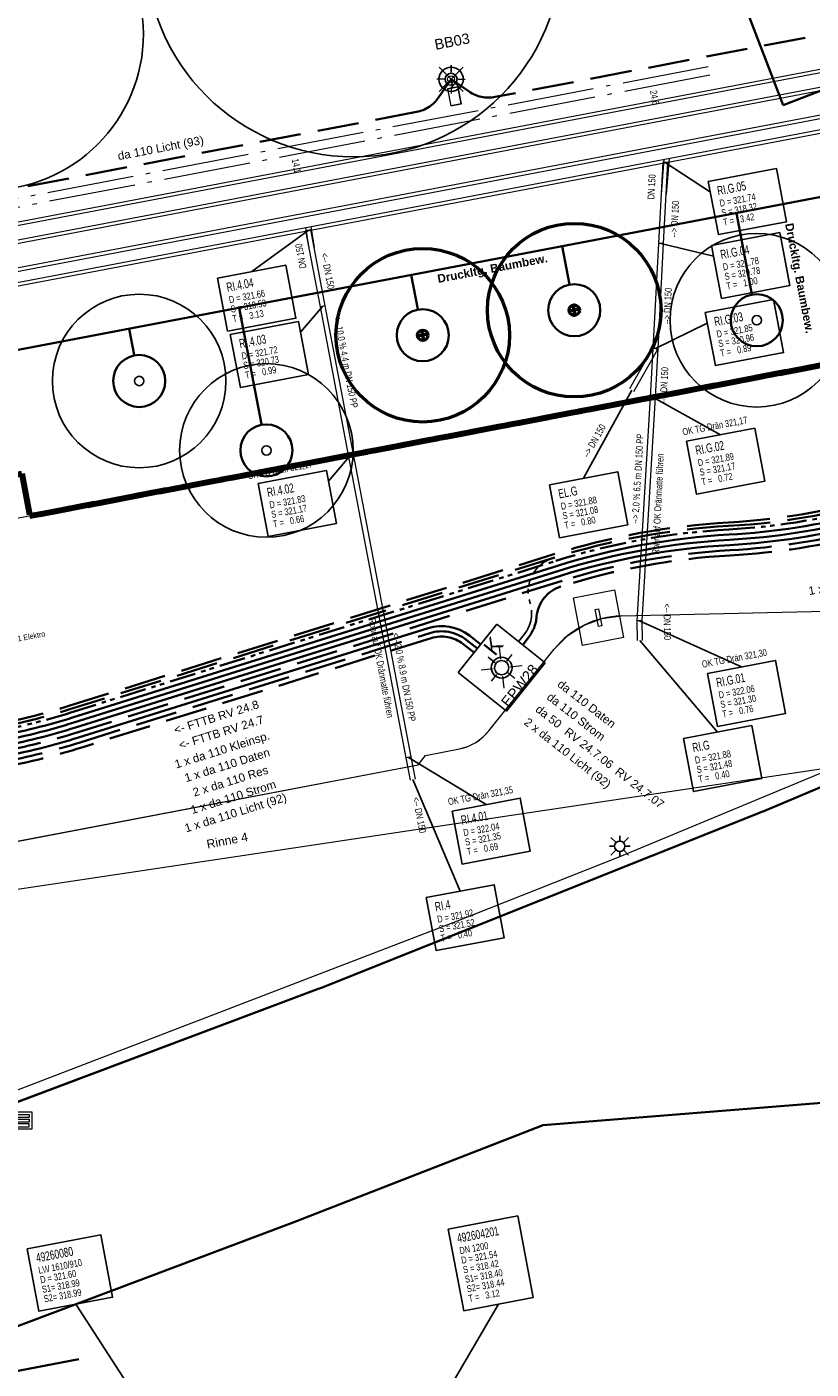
# Model space of a CAD drawing. Extents: x 3503739 to 3504470, y 5375172 to 5375561.
# Tile 32 of 121: x 3504072 to 3504095, y 5375385 to 5375423. Entities that reach past the tile are written whole.
import ezdxf

# ---------------------------------------------------------------- set-up
doc = ezdxf.new("R2010")
doc.units = 0
doc.header["$MEASUREMENT"] = 0
for name, pattern in [('1', [1.4, 0.5, -0.2, 0.5, -0.2]), ('103', [3.37501, 2.50001, -0.375, 0.125, -0.375]), ('2', [3.4, 1.2, -0.5, 1.2, -0.5]), ('237', [1.5, 0.75, -0.18, 0.13, -0.13, 0.13, -0.18]), ('33', [12, 4, -8])]:
    doc.linetypes.add(name, pattern=pattern)
for name, color, linetype in [('2P_GLOBAL', 7, 'Continuous'), ('68_BL_STRBEL', 7, 'Continuous'), ('68_BL_STREINLAUF', 7, 'Continuous'), ('68_BT_ZAUN', 7, 'Continuous'), ('_4WP_ALLGEMEIN', 7, 'Continuous'), ('_4WP_KANALISATIO', 7, 'Continuous'), ('_4WP_KANCAD_', 7, 'Continuous'), ('_4WP_KANCAD__', 7, 'Continuous'), ('_4WP_KANCADT_', 7, 'Continuous'), ('_4WP_KANCADT__', 7, 'Continuous'), ('_4WP_LICHT-KSR', 7, 'Continuous'), ('_4WP_LICHT-LAMPE', 7, 'Continuous'), ('_4WP_STADT_BEW_S', 7, 'Continuous'), ('_4WP_STADT_DATEN', 7, 'Continuous'), ('_4WP_STADT_FTT1', 7, 'Continuous'), ('_4WP_STADT_KLEIN', 7, 'Continuous'), ('_4WP_STADT_RESER', 7, 'Continuous'), ('_4WP_STADT_STROM', 7, 'Continuous'), ('_4WP_STEIGBEZEIC', 7, 'Continuous'), ('_4WP_SWT-STROM', 7, 'Continuous'), ('_4WP_SWT-STRSTIL', 7, 'Continuous'), ('BHM_BAUM_BESTA', 7, 'Continuous'), ('BHM_BAUM_NEU', 7, 'Continuous'), ('K_FLURSTUECKE', 7, 'Continuous'), ('K_GRENZEN-UNABGE', 7, 'Continuous'), ('KMB_AUFBETON', 7, 'Continuous'), ('KMP_KSR21-0-16', 7, 'Continuous'), ('KMP_TIEF20-05-25', 7, 'Continuous'), ('PUNKTHOEHENATTDEF', 7, 'Continuous'), ('PUNKTNUMMERNATTDEF', 7, 'Continuous'), ('PUNKTSPEZIFIKATION', 7, 'Continuous'), ('SP_BAUSTELLENUMF', 7, 'Continuous'), ('VOGT_S2022-01-28', 7, 'Continuous'), ('X_BE_DFI', 7, 'Continuous')]:
    doc.layers.add(name, color=color, linetype=linetype)
doc.styles.add('145', font='ARIAL.TTF', dxfattribs={"height": 0.24})
doc.styles.add('202', font='ARIAL.TTF', dxfattribs={"height": 0.24})
doc.styles.add('23', font='ARIAL.TTF', dxfattribs={"height": 0.43})
doc.styles.add('356', font='TXT', dxfattribs={"width": 0.8, "height": 0.16})
doc.styles.add('40', font='TXT', dxfattribs={"width": 0.7, "height": 0.2})
doc.styles.add('42', font='TXT', dxfattribs={"width": 0.7, "height": 0.26})
doc.styles.add('420', font='ARIAL.TTF', dxfattribs={"height": 0.24})
doc.styles.add('43', font='TXT', dxfattribs={"width": 0.8, "height": 0.2})
doc.styles.add('431', font='ARIAL.TTF', dxfattribs={"height": 0.3})
doc.styles.add('434', font='ARIAL.TTF', dxfattribs={"height": 0.24})
doc.styles.add('437', font='ARIAL.TTF', dxfattribs={"height": 0.24})
doc.styles.add('535', font='ARIAL.TTF', dxfattribs={"height": 0.25})
doc.styles.add('55', font='TXT', dxfattribs={"width": 0.7, "height": 0.2})
doc.styles.add('558', font='ARIALBD.TTF', dxfattribs={"height": 0.24})
doc.styles.add('88', font='TXT', dxfattribs={"width": 0.7, "height": 0.26})
doc.styles.add('89', font='TXT', dxfattribs={"width": 0.8, "height": 0.2})

# ---------------------------------------------------------------- blocks, each defined once
blk = doc.blocks.new('BAUM_BESTAND')
at = {"color": 250, "linetype": 'Continuous', "lineweight": 25}
blk.add_circle((0, 0), 3, dxfattribs=at)
at = {"color": 250, "linetype": 'Continuous', "lineweight": 13}
blk.add_circle((0, 0), 0.15, dxfattribs=at)
blk = doc.blocks.new('LEITSYSTEM_BRA4')
at = {"color": 251, "linetype": 'Continuous', "lineweight": 13}
for points in [[(-0.7, 0.6), (0.7, 0.6), (0.7, -0.6), (-0.7, -0.6), (-0.7, 0.6)], [(-0.25, 0.05), (0.25, 0.05), (0.25, -0.05), (-0.25, -0.05), (-0.25, 0.05)]]:
    blk.add_lwpolyline(points, dxfattribs=at)
blk = doc.blocks.new('2085')
at = {"color": 7, "linetype": 'Continuous', "lineweight": 25}
for p, q in [((-0.15, 0), (-0.3, 0)), ((-0.106073, 0.106066), (-0.256073, 0.256066)), ((0, 0.15), (0, 0.3)), ((0.106073, 0.106066), (0.256073, 0.256066)), ((0.15, 0), (0.3, 0)), ((-0.106073, -0.106066), (-0.256073, -0.256066)), ((0, -0.15), (0, -0.3)), ((0.106073, -0.106066), (0.256073, -0.256066))]:
    blk.add_line(p, q, dxfattribs=at)
blk.add_circle((0, 0), 0.15, dxfattribs=at)
blk = doc.blocks.new('WP_LP_1030')
at = {"color": 150, "linetype": 'Continuous', "lineweight": 13}
for p, q in [((0, 0.20412), (0, 0.40824)), ((0, 0.40824), (0, 0.20412)), ((-0.20412, 0), (-0.40824, 0)), ((-0.20412, 0), (-0.40824, 0)), ((-0.348452, 0.348458), (0.144332, -0.144332)), ((-0.144332, -0.144332), (0.348452, 0.348458)), ((0.144332, 0.144338), (0.348452, 0.348458)), ((0.20412, 0), (0.40824, 0)), ((-0.144332, -0.144332), (-0.348452, -0.348452)), ((-0.144332, -0.144332), (-0.348452, -0.348452)), ((0, -0.20412), (0, -0.40824)), ((0, -0.20412), (0, -0.40824)), ((0.144332, -0.144332), (0.348452, -0.348452)), ((0.144332, -0.144332), (0.348452, -0.348452))]:
    blk.add_line(p, q, dxfattribs=at)
at = {"color": 7, "linetype": 'Continuous', "lineweight": 25}
for radius in [0.35, 0.171323]:
    blk.add_circle((0, 0), radius, dxfattribs=at)
blk = doc.blocks.new('WP_LP_1040')
at = {"color": 7, "linetype": 'Continuous', "lineweight": 25}
for p, q in [((-0.8253, 0.8253), (0.8253, 0.8253)), ((-0.8253, 0.8253), (-0.8253, -0.8253)), ((0.8253, 0.8253), (0.8253, -0.8253)), ((-0.8253, -0.8253), (0.8253, -0.8253))]:
    blk.add_line(p, q, dxfattribs=at)
at = {"color": 1, "linetype": 'Continuous', "lineweight": 13}
for p, q in [((-0.387929, 0.387937), (-0.160683, 0.16069)), ((0, 0.227246), (0, 0.454491)), ((0, 0.454491), (0, 0.227246)), ((0.160683, 0.16069), (0.387929, 0.387937)), ((0.160683, 0.16069), (0.387929, 0.387937)), ((-0.227246, 0), (-0.454491, 0)), ((-0.227246, 0), (-0.454491, 0)), ((0.227246, 0), (0.454491, 0)), ((-0.160683, -0.160683), (-0.387929, -0.387929)), ((-0.160683, -0.160683), (-0.387929, -0.387929)), ((0, -0.227246), (0, -0.454491)), ((0, -0.227246), (0, -0.454491)), ((0.160683, -0.160683), (0.387929, -0.387929)), ((0.160683, -0.160683), (0.387929, -0.387929))]:
    blk.add_line(p, q, dxfattribs=at)
at = {"color": 7, "linetype": 'Continuous', "lineweight": 25}
for radius in [0.277304, 0.190733]:
    blk.add_circle((0, 0), radius, dxfattribs=at)
at = {"color": 1, "linetype": 'Continuous', "style": '23'}
blk.add_text('K', height=0.43, dxfattribs=at).set_placement((0.11065, 0.321378))
blk = doc.blocks.new('PUNKT')
blk.add_point((0, 0))
at = {"layer": 'PUNKTHOEHENATTDEF', "linetype": 'Continuous', "flags": 1}
blk.add_attdef('PUNKTHOEHE', (1, -0.5), '', height=0.8, dxfattribs=at)
at = {"layer": 'PUNKTNUMMERNATTDEF', "linetype": 'Continuous', "flags": 1}
blk.add_attdef('PUNKTNUMMER', (1, 0.5), '', height=0.8, dxfattribs=at)
at = {"layer": 'PUNKTSPEZIFIKATION', "linetype": 'Continuous', "flags": 1}
blk.add_attdef('PUNKTSPEZIFIKATION', (1, -1.5), '', height=0.8, dxfattribs=at)
blk = doc.blocks.new('809')
at = {"color": 7, "linetype": 'Continuous', "lineweight": 13}
for points in [[(0, 0), (0.5, 0), (0.5, -0.5), (0, -0.5), (0, 0)], [(0.075005, -0.075005), (0.425003, -0.075005), (0.425003, -0.154999), (0.075005, -0.154999), (0.075005, -0.075005)], [(0.075005, -0.290001), (0.075005, -0.209999), (0.425003, -0.209999), (0.425003, -0.290001), (0.075005, -0.290001)], [(0.075005, -0.425003), (0.425003, -0.425003), (0.425003, -0.345001), (0.075005, -0.345001), (0.075005, -0.425003)]]:
    blk.add_lwpolyline(points, dxfattribs=at)
blk = doc.blocks.new('10-UNVERMARKT')
at = {"color": 255, "linetype": '33', "lineweight": 13}
blk.add_circle((0, 0), 0.0789, dxfattribs=at)
at = {"color": 252, "linetype": 'Continuous', "lineweight": 25}
blk.add_circle((0, 0), 0.0325, dxfattribs=at)

msp = doc.modelspace()

# ---------------------------------------------------------------- linework, layer by layer
at = {"layer": '2P_GLOBAL', "color": 7, "linetype": 'Continuous', "lineweight": 35}
msp.add_lwpolyline([(3504064.609, 5375421.902, -0.055232), (3504079.166, 5375430.495)], format="xyb", dxfattribs=at)
at = {"layer": '68_BT_ZAUN', "color": 7, "linetype": 'Continuous', "lineweight": 18}
msp.add_polyline3d([(3504162.867, 5375436.535, 321.741), (3504132.136, 5375419.267, 321.092), (3504128.216, 5375416.809, 321.085), (3504114.563, 5375410.337, 321.23), (3504100.661, 5375404.186, 321.202), (3504089.108, 5375399.378, 321.253), (3504084.45, 5375397.538, 321.254), (3504071.623, 5375392.614, 321.247), (3504062.947, 5375389.445, 321.347), (3504050.609, 5375385.098, 321.401), (3504036.919, 5375380.482, 321.402), (3504022.553, 5375375.753, 321.376)], dxfattribs=at)
msp.add_polyline3d([(3504162.867, 5375436.535, 321.741), (3504132.136, 5375419.267, 321.092), (3504128.216, 5375416.809, 321.085), (3504114.563, 5375410.337, 321.23), (3504100.661, 5375404.186, 321.202), (3504089.108, 5375399.378, 321.253), (3504084.45, 5375397.538, 321.254), (3504071.623, 5375392.614, 321.247), (3504062.947, 5375389.445, 321.347), (3504050.609, 5375385.098, 321.401), (3504036.919, 5375380.482, 321.402), (3504022.553, 5375375.753, 321.376)], dxfattribs=at)
at = {"layer": '_4WP_ALLGEMEIN', "color": 1, "linetype": 'Continuous', "lineweight": 35}
for p, q in [((3504089.243, 5375433.048, 319.984), (3504093.846, 5375421.05)), ((3504093.846, 5375421.05), (3504106.669, 5375425.97))]:
    msp.add_line(p, q, dxfattribs=at)
at = {"layer": '_4WP_KANCAD_', "color": 150, "linetype": 'Continuous', "lineweight": 18}
for points in [[(3504060.608, 5375414.936), (3504126.848, 5375427.553), (3504126.735, 5375428.142), (3504060.495, 5375415.525)], [(3504060.634, 5375415.042), (3504126.784, 5375427.643), (3504126.709, 5375428.036), (3504060.559, 5375415.435)]]:
    msp.add_lwpolyline(points, dxfattribs=at)
at = {"layer": '_4WP_KANCAD_', "color": 1, "linetype": 'Continuous', "lineweight": 18}
for points in [[(3504066.9, 5375414.912), (3504130.737, 5375427.071), (3504130.643, 5375427.563), (3504066.806, 5375415.404)], [(3504066.916, 5375415.017), (3504130.683, 5375427.163), (3504130.627, 5375427.458), (3504066.86, 5375415.312)]]:
    msp.add_lwpolyline(points, dxfattribs=at)
at = {"layer": '_4WP_KANCAD__', "color": 1, "linetype": 'Continuous', "lineweight": 18}
for p, q in [((3504090.401, 5375419.493), (3504090.323, 5375418.486)), ((3504090.553, 5375419.517), (3504090.472, 5375418.474)), ((3504080.08, 5375417.525), (3504080.176, 5375416.921)), ((3504080.228, 5375417.552), (3504080.324, 5375416.945))]:
    msp.add_line(p, q, dxfattribs=at)
for points in [[(3504090.397, 5375417.056), (3504090.521, 5375419.393), (3504090.371, 5375419.401), (3504090.247, 5375417.064)], [(3504080.644, 5375415.264), (3504080.227, 5375417.451), (3504080.079, 5375417.423), (3504080.496, 5375415.236)], [(3504090.236, 5375414.031), (3504090.397, 5375417.056), (3504090.247, 5375417.064), (3504090.086, 5375414.039)], [(3504081.458, 5375410.987), (3504080.644, 5375415.264), (3504080.496, 5375415.236), (3504081.31, 5375410.959)], [(3504089.544, 5375412.8), (3504090.226, 5375413.998), (3504090.096, 5375414.072), (3504089.414, 5375412.874)], [(3504090.162, 5375412.629), (3504090.236, 5375414.031), (3504090.086, 5375414.039), (3504090.012, 5375412.637)], [(3504089.777, 5375406.186), (3504090.162, 5375412.629), (3504090.012, 5375412.637), (3504089.627, 5375406.194)], [(3504083.119, 5375402.27), (3504081.458, 5375410.987), (3504081.31, 5375410.959), (3504082.971, 5375402.242)], [(3504089.786, 5375405.625), (3504089.777, 5375406.191), (3504089.627, 5375406.189), (3504089.636, 5375405.623)], [(3504083.245, 5375401.633), (3504083.119, 5375402.271), (3504082.971, 5375402.241), (3504083.097, 5375401.603)]]:
    msp.add_lwpolyline(points, dxfattribs=at)
at = {"layer": '_4WP_KANCADT_', "color": 7, "linetype": 'Continuous', "lineweight": 25}
for p, q in [((3504077.87, 5375379.713), (3504073.457, 5375386.501)), ((3504079.838, 5375376.55), (3504085.637, 5375386.504))]:
    msp.add_line(p, q, dxfattribs=at)
at = {"layer": '_4WP_KANCADT_', "color": 7, "linetype": 'Continuous', "lineweight": 18}
for points in [[(3504084.19, 5375388.666), (3504086.192, 5375389.046), (3504086.638, 5375386.694), (3504084.636, 5375386.314), (3504084.19, 5375388.666)], [(3504072.055, 5375388.101), (3504074.177, 5375388.504), (3504074.519, 5375386.702), (3504072.396, 5375386.299), (3504072.055, 5375388.101)]]:
    msp.add_lwpolyline(points, dxfattribs=at)
at = {"layer": '_4WP_KANCADT_', "color": 7, "linetype": 'Continuous', "lineweight": 25}
for points in [[(3504084.19, 5375388.666), (3504086.192, 5375389.046), (3504086.638, 5375386.694), (3504084.636, 5375386.314), (3504084.19, 5375388.666)], [(3504072.055, 5375388.101), (3504074.177, 5375388.504), (3504074.519, 5375386.702), (3504072.396, 5375386.299), (3504072.055, 5375388.101)]]:
    msp.add_lwpolyline(points, dxfattribs=at)
at = {"layer": '_4WP_KANCADT__', "color": 1, "linetype": 'Continuous', "lineweight": 25}
for p, q in [((3504090.446, 5375419.397), (3504091.744, 5375418.538)), ((3504080.153, 5375417.437), (3504078.527, 5375416.25)), ((3504090.322, 5375417.06), (3504091.836, 5375416.699)), ((3504080.57, 5375415.25), (3504079.934, 5375414.506)), ((3504090.161, 5375414.035), (3504091.657, 5375414.767)), ((3504089.479, 5375412.837), (3504088.091, 5375410.298)), ((3504090.087, 5375412.633), (3504092.04, 5375411.552)), ((3504081.384, 5375410.973), (3504080.737, 5375410.218)), ((3504089.702, 5375406.19), (3504092.64, 5375404.862)), ((3504089.711, 5375405.624), (3504091.953, 5375402.985)), ((3504083.045, 5375402.256), (3504085.284, 5375400.898)), ((3504083.171, 5375401.618), (3504084.533, 5375398.402))]:
    msp.add_line(p, q, dxfattribs=at)
at = {"layer": '_4WP_KANCADT__', "color": 7, "linetype": 'Continuous', "lineweight": 18}
for points in [[(3504091.686, 5375418.843), (3504093.651, 5375419.216), (3504093.94, 5375417.689), (3504091.975, 5375417.316), (3504091.686, 5375418.843)], [(3504091.778, 5375417.004), (3504093.743, 5375417.377), (3504094.032, 5375415.85), (3504092.067, 5375415.477), (3504091.778, 5375417.004)], [(3504077.545, 5375416.063), (3504079.51, 5375416.436), (3504079.799, 5375414.909), (3504077.834, 5375414.536), (3504077.545, 5375416.063)], [(3504091.599, 5375415.072), (3504093.564, 5375415.445), (3504093.853, 5375413.918), (3504091.888, 5375413.545), (3504091.599, 5375415.072)], [(3504077.911, 5375414.438), (3504079.876, 5375414.811), (3504080.165, 5375413.284), (3504078.2, 5375412.911), (3504077.911, 5375414.438)], [(3504091.058, 5375411.365), (3504093.023, 5375411.738), (3504093.312, 5375410.211), (3504091.347, 5375409.838), (3504091.058, 5375411.365)], [(3504078.714, 5375410.15), (3504080.679, 5375410.523), (3504080.968, 5375408.996), (3504079.003, 5375408.623), (3504078.714, 5375410.15)], [(3504087.109, 5375410.111), (3504089.074, 5375410.484), (3504089.363, 5375408.957), (3504087.398, 5375408.584), (3504087.109, 5375410.111)], [(3504091.658, 5375404.675), (3504093.623, 5375405.048), (3504093.912, 5375403.521), (3504091.947, 5375403.148), (3504091.658, 5375404.675)], [(3504090.971, 5375402.798), (3504092.936, 5375403.171), (3504093.225, 5375401.644), (3504091.26, 5375401.271), (3504090.971, 5375402.798)], [(3504084.302, 5375400.711), (3504086.267, 5375401.084), (3504086.556, 5375399.557), (3504084.591, 5375399.184), (3504084.302, 5375400.711)], [(3504083.551, 5375398.215), (3504085.516, 5375398.588), (3504085.805, 5375397.061), (3504083.84, 5375396.688), (3504083.551, 5375398.215)]]:
    msp.add_lwpolyline(points, dxfattribs=at)
at = {"layer": '_4WP_KANCADT__', "color": 1, "linetype": 'Continuous', "lineweight": 25}
for points in [[(3504091.686, 5375418.843), (3504093.651, 5375419.216), (3504093.94, 5375417.689), (3504091.975, 5375417.316), (3504091.686, 5375418.843)], [(3504091.778, 5375417.004), (3504093.743, 5375417.377), (3504094.032, 5375415.85), (3504092.067, 5375415.477), (3504091.778, 5375417.004)], [(3504077.545, 5375416.063), (3504079.51, 5375416.436), (3504079.799, 5375414.909), (3504077.834, 5375414.536), (3504077.545, 5375416.063)], [(3504091.599, 5375415.072), (3504093.564, 5375415.445), (3504093.853, 5375413.918), (3504091.888, 5375413.545), (3504091.599, 5375415.072)], [(3504077.911, 5375414.438), (3504079.876, 5375414.811), (3504080.165, 5375413.284), (3504078.2, 5375412.911), (3504077.911, 5375414.438)], [(3504091.058, 5375411.365), (3504093.023, 5375411.738), (3504093.312, 5375410.211), (3504091.347, 5375409.838), (3504091.058, 5375411.365)], [(3504078.714, 5375410.15), (3504080.679, 5375410.523), (3504080.968, 5375408.996), (3504079.003, 5375408.623), (3504078.714, 5375410.15)], [(3504087.109, 5375410.111), (3504089.074, 5375410.484), (3504089.363, 5375408.957), (3504087.398, 5375408.584), (3504087.109, 5375410.111)], [(3504091.658, 5375404.675), (3504093.623, 5375405.048), (3504093.912, 5375403.521), (3504091.947, 5375403.148), (3504091.658, 5375404.675)], [(3504090.971, 5375402.798), (3504092.936, 5375403.171), (3504093.225, 5375401.644), (3504091.26, 5375401.271), (3504090.971, 5375402.798)], [(3504084.302, 5375400.711), (3504086.267, 5375401.084), (3504086.556, 5375399.557), (3504084.591, 5375399.184), (3504084.302, 5375400.711)], [(3504083.551, 5375398.215), (3504085.516, 5375398.588), (3504085.805, 5375397.061), (3504083.84, 5375396.688), (3504083.551, 5375398.215)]]:
    msp.add_lwpolyline(points, dxfattribs=at)
at = {"layer": '_4WP_LICHT-KSR', "color": 190, "linetype": '2', "lineweight": 35}
for points in [[(3504120.612, 5375428.971), (3504120.366, 5375428.924, 0.26456), (3504119.613, 5375428.283, -0.264559), (3504118.861, 5375427.641), (3504110.106, 5375425.97, -0.198912), (3504109.357, 5375426.125), (3504108.833, 5375426.481), (3504108.476, 5375425.957, -0.198912), (3504107.837, 5375425.537), (3504085.544, 5375421.281, -0.199721), (3504084.791, 5375421.438), (3504084.274, 5375421.792), (3504083.915, 5375421.266, -0.198104), (3504083.277, 5375420.849), (3504062.508, 5375416.884, -0.198912), (3504061.759, 5375417.039), (3504060.932, 5375417.601), (3504060.355, 5375416.758, -0.194219), (3504059.732, 5375416.343, 0.018691), (3504052.873, 5375414.658, 0.037931), (3504039.444, 5375409.692, -0.41092), (3504038.123, 5375410.174)], [(3504086.347, 5375405.509), (3504086.501, 5375405.707, 0.144178), (3504086.739, 5375406.311, -0.302233), (3504087.432, 5375407.175, -0.062843), (3504092.32, 5375408.075, 0.048664), (3504096.302, 5375408.692), (3504103.543, 5375410.548, 0.045291), (3504104.492, 5375410.886, -0.061247), (3504105.448, 5375411.192)], [(3504084.952, 5375405.265), (3504084.614, 5375405.528, 0.246074), (3504083.701, 5375405.694), (3504073.63, 5375402.544, -0.028765), (3504071.349, 5375401.972), (3504068.335, 5375401.399), (3504068.033, 5375401.604), (3504068.022, 5375401.665)]]:
    msp.add_lwpolyline(points, format="xyb", dxfattribs=at)
at = {"layer": '_4WP_STADT_BEW_S', "color": 142, "linetype": 'Continuous', "lineweight": 35}
for p, q in [((3504092.494, 5375417.938), (3504092.939, 5375415.603)), ((3504087.473, 5375416.982), (3504087.683, 5375415.876)), ((3504083.124, 5375416.153), (3504083.312, 5375415.17)), ((3504078.167, 5375415.209), (3504078.806, 5375411.853)), ((3504074.999, 5375414.606), (3504075.143, 5375413.852))]:
    msp.add_line(p, q, dxfattribs=at)
msp.add_lwpolyline([(3504115.278, 5375441.633), (3504115.553, 5375441.456), (3504120.227, 5375442.267), (3504123.427, 5375423.83), (3504062.907, 5375412.303)], dxfattribs=at)
for centre in [(3504087.823, 5375415.139), (3504093.082, 5375414.849), (3504083.455, 5375414.417), (3504075.286, 5375413.099), (3504078.95, 5375411.1)]:
    msp.add_circle(centre, 0.75, dxfattribs=at)
at = {"layer": '_4WP_STADT_DATEN', "color": 7, "linetype": 'Continuous', "lineweight": 35}
for points in [[(3504092.286, 5375408.674, 0.048648), (3504096.152, 5375409.273)], [(3504069.346, 5375402.659, -0.040256), (3504070.264, 5375402.758, 0.04044), (3504071.181, 5375402.856, 0.028765), (3504073.361, 5375403.403), (3504087.337, 5375407.774, -0.061733), (3504092.286, 5375408.674)], [(3504085.136, 5375405.502), (3504084.799, 5375405.765, 0.246074), (3504083.611, 5375405.98), (3504073.54, 5375402.83, -0.028765), (3504071.293, 5375402.267), (3504069.378, 5375401.902), (3504068.946, 5375402.196), (3504068.899, 5375402.442)]]:
    msp.add_lwpolyline(points, format="xyb", dxfattribs=at)
at = {"layer": '_4WP_STADT_FTT1', "color": 1, "linetype": '2', "lineweight": 35}
for points in [[(3504030.401, 5375393.156), (3504037.795, 5375394.565, 0.044969), (3504038.761, 5375394.841, -0.045192), (3504039.727, 5375395.116), (3504040.67, 5375395.295, -0.044535), (3504041.669, 5375395.393, 0.044758), (3504042.668, 5375395.492), (3504045.506, 5375396.033, -0.085515), (3504046.641, 5375396.053, 0.025652), (3504046.982, 5375396.018, 0.059729), (3504047.776, 5375396.073), (3504054.645, 5375397.382, -0.015187), (3504057.084, 5375397.77, 0.015188), (3504059.523, 5375398.159), (3504064.453, 5375399.098), (3504066.045, 5375402.616), (3504068.286, 5375403.099), (3504069.229, 5375403.278, -0.103331), (3504070.292, 5375403.258, 0.106598), (3504071.346, 5375403.246, 0.025709), (3504073.257, 5375403.737), (3504087.233, 5375408.108, -0.061733), (3504092.267, 5375409.023, 0.062687), (3504097.131, 5375409.917, -0.013087)], [(3504097.161, 5375409.821, -0.062687), (3504092.272, 5375408.923, 0.061733), (3504087.262, 5375408.013), (3504073.287, 5375403.642, -0.025709), (3504071.366, 5375403.148, -0.09618), (3504070.375, 5375403.139, -0.010312), (3504070.27, 5375403.161, 0.103331), (3504069.247, 5375403.18), (3504068.304, 5375403.001), (3504066.115, 5375402.529), (3504064.523, 5375399.009), (3504059.542, 5375398.06, -0.015188), (3504057.103, 5375397.672, 0.015187), (3504054.664, 5375397.284), (3504047.795, 5375395.975, -0.085512), (3504046.66, 5375395.955, 0.085516), (3504045.525, 5375395.935), (3504042.687, 5375395.394, -0.044757), (3504041.688, 5375395.295, 0.044534), (3504040.688, 5375395.197), (3504039.745, 5375395.018, 0.045192), (3504038.78, 5375394.742, -0.044969), (3504037.814, 5375394.467), (3504030.42, 5375393.058, 0.0409)]]:
    msp.add_lwpolyline(points, format="xyb", dxfattribs=at)
at = {"layer": '_4WP_STADT_FTT1', "color": 1, "linetype": '237', "lineweight": 25}
msp.add_lwpolyline([(3504086.229, 5375405.602), (3504086.382, 5375405.799, 0.249785), (3504086.544, 5375406.725, -0.41727), (3504087.192, 5375407.99)], format="xyb", dxfattribs=at)
at = {"layer": '_4WP_STADT_KLEIN', "color": 3, "linetype": '237', "lineweight": 35}
msp.add_lwpolyline([(3504069.318, 5375402.806, -0.040219), (3504070.236, 5375402.905, 0.040393), (3504071.153, 5375403.004, 0.028765), (3504073.316, 5375403.546), (3504087.292, 5375407.917, -0.061733), (3504092.278, 5375408.823, 0.048648), (3504096.115, 5375409.418)], format="xyb", dxfattribs=at)
at = {"layer": '_4WP_STADT_RESER', "color": 7, "linetype": 'Continuous', "lineweight": 35}
for points in [[(3504068.262, 5375402.148), (3504071.209, 5375402.709, 0.028765), (3504073.406, 5375403.26), (3504087.382, 5375407.631, -0.061733), (3504092.295, 5375408.524, 0.048648), (3504096.189, 5375409.127), (3504105.392, 5375411.487)], [(3504105.42, 5375411.339), (3504096.227, 5375408.982, -0.048656), (3504092.303, 5375408.374, 0.061733), (3504087.427, 5375407.488), (3504073.451, 5375403.117, -0.028765), (3504071.237, 5375402.562), (3504068.29, 5375402.001)]]:
    msp.add_lwpolyline(points, format="xyb", dxfattribs=at)
at = {"layer": '_4WP_STADT_STROM', "color": 3, "linetype": '2', "lineweight": 35}
for points in [[(3504105.448, 5375411.192), (3504096.265, 5375408.837, -0.048664), (3504092.312, 5375408.224, 0.061733), (3504087.471, 5375407.344), (3504073.496, 5375402.973, -0.028765), (3504071.265, 5375402.414), (3504068.318, 5375401.853)], [(3504068.169, 5375401.693), (3504068.368, 5375401.558), (3504071.321, 5375402.12, 0.028765), (3504073.585, 5375402.687), (3504083.656, 5375405.837, -0.246074), (3504084.706, 5375405.646), (3504085.044, 5375405.383)]]:
    msp.add_lwpolyline(points, format="xyb", dxfattribs=at)
at = {"layer": '_4WP_SWT-STRSTIL', "color": 3, "linetype": '103', "lineweight": 18}
for points in [[(3504091.685, 5375422.151), (3504064.98, 5375417.056, 0.2724), (3504060.054, 5375412.732, 0.151956), (3504059.932, 5375405.47), (3504060.472, 5375403.622, -0.027185), (3504060.671, 5375402.775), (3504060.858, 5375400.38), (3504060.374, 5375398.808, -0.014069), (3504060.125, 5375398.135, -0.754272), (3504055.066, 5375398.664)], [(3504091.732, 5375421.906), (3504065.027, 5375416.811, 0.2724), (3504060.292, 5375412.653, 0.151956), (3504060.172, 5375405.54), (3504060.712, 5375403.693, -0.027561), (3504060.92, 5375402.807), (3504061.111, 5375400.352), (3504060.611, 5375398.731, -0.014138), (3504060.357, 5375398.042, -0.754273), (3504054.819, 5375398.621)]]:
    msp.add_lwpolyline(points, format="xyb", dxfattribs=at)
at = {"layer": 'BHM_BAUM_NEU', "color": 91, "linetype": 'Continuous', "lineweight": 50}
for p, q in [((3504087.971, 5375415.168), (3504087.676, 5375415.111)), ((3504087.851, 5375414.992), (3504087.795, 5375415.287)), ((3504083.603, 5375414.445), (3504083.308, 5375414.389)), ((3504083.483, 5375414.27), (3504083.427, 5375414.564))]:
    msp.add_line(p, q, dxfattribs=at)
at = {"layer": 'BHM_BAUM_NEU', "color": 91, "linetype": 'Continuous', "lineweight": 25}
for centre, radius in [((3504081.464, 5375425.558), 6), ((3504070.908, 5375423.1), 4.5), ((3504093.082, 5375414.849), 2.5), ((3504075.286, 5375413.099), 2.5), ((3504093.082, 5375414.849), 0.135), ((3504078.95, 5375411.1), 2.5), ((3504075.286, 5375413.099), 0.135), ((3504078.95, 5375411.1), 0.135)]:
    msp.add_circle(centre, radius, dxfattribs=at)
at = {"layer": 'BHM_BAUM_NEU', "color": 91, "linetype": 'Continuous', "lineweight": 50}
for centre, radius in [((3504087.823, 5375415.139), 2.5), ((3504083.455, 5375414.417), 2.5), ((3504087.823, 5375415.139), 0.15), ((3504083.455, 5375414.417), 0.15)]:
    msp.add_circle(centre, radius, dxfattribs=at)
at = {"layer": 'K_FLURSTUECKE', "color": 252, "linetype": 'Continuous', "lineweight": 35}
for p, q in [((3504093.285, 5375400.706), (3504104.255, 5375405.334)), ((3504104.255, 5375405.334), (3504093.285, 5375400.706)), ((3504093.285, 5375400.706), (3504104.255, 5375405.334)), ((3504104.255, 5375405.334), (3504093.285, 5375400.706)), ((3504080.505, 5375395.606), (3504093.255, 5375400.694)), ((3504093.255, 5375400.694), (3504080.505, 5375395.606)), ((3504080.505, 5375395.606), (3504093.255, 5375400.694)), ((3504093.255, 5375400.694), (3504080.505, 5375395.606)), ((3504066.305, 5375390.286), (3504080.475, 5375395.594)), ((3504080.475, 5375395.594), (3504066.305, 5375390.286)), ((3504066.305, 5375390.286), (3504080.475, 5375395.594)), ((3504080.475, 5375395.594), (3504066.305, 5375390.286)), ((3504098.584, 5375392.599), (3504086.926, 5375391.661)), ((3504086.926, 5375391.661), (3504098.584, 5375392.599)), ((3504098.584, 5375392.599), (3504086.926, 5375391.661)), ((3504086.926, 5375391.661), (3504098.584, 5375392.599)), ((3504086.895, 5375391.654), (3504079.645, 5375388.826)), ((3504079.645, 5375388.826), (3504086.895, 5375391.654)), ((3504086.895, 5375391.654), (3504079.645, 5375388.826)), ((3504079.645, 5375388.826), (3504086.895, 5375391.654)), ((3504079.615, 5375388.814), (3504069.715, 5375385.096)), ((3504069.715, 5375385.096), (3504079.615, 5375388.814)), ((3504079.615, 5375388.814), (3504069.715, 5375385.096)), ((3504069.715, 5375385.096), (3504079.615, 5375388.814))]:
    msp.add_line(p, q, dxfattribs=at)
at = {"layer": 'KMB_AUFBETON', "color": 40, "linetype": 'Continuous', "lineweight": 13}
for p, q in [((3504109.707, 5375416.374), (3504068.345, 5375408.487)), ((3504089.173, 5375406.331), (3504110.171, 5375406.827)), ((3504088.105, 5375406.067), (3504088.625, 5375406.257)), ((3504088.625, 5375406.257), (3504089.173, 5375406.331)), ((3504087.638, 5375405.768), (3504088.105, 5375406.067)), ((3504087.247, 5375405.376), (3504087.638, 5375405.768)), ((3504085.362, 5375403.019), (3504087.247, 5375405.376)), ((3504084.983, 5375402.685), (3504085.187, 5375402.835)), ((3504085.187, 5375402.835), (3504085.362, 5375403.019)), ((3504083.531, 5375402.307), (3504084.512, 5375402.502)), ((3504084.512, 5375402.502), (3504084.755, 5375402.573)), ((3504084.755, 5375402.573), (3504084.983, 5375402.685)), ((3504070.043, 5375399.511), (3504083.328, 5375402.044)), ((3504083.328, 5375402.044), (3504083.531, 5375402.307))]:
    msp.add_line(p, q, dxfattribs=at)
at = {"layer": 'KMB_AUFBETON', "color": 212, "linetype": 'Continuous', "lineweight": 13}
msp.add_line((3504070.287, 5375398.234), (3504177.964, 5375414.388), dxfattribs=at)
at = {"layer": 'KMB_AUFBETON', "color": 92, "linetype": 'Continuous', "lineweight": 13}
for p, q in [((3504089.173, 5375406.331), (3504110.171, 5375406.827)), ((3504085.362, 5375403.019), (3504087.247, 5375405.376))]:
    msp.add_line(p, q, dxfattribs=at)
for points in [[(3504089.173, 5375406.331, 0.109144), (3504088.105, 5375406.067)], [(3504088.105, 5375406.067, 0.109375), (3504087.247, 5375405.376)], [(3504084.512, 5375402.502, 0.176898), (3504085.362, 5375403.019)]]:
    msp.add_lwpolyline(points, format="xyb", dxfattribs=at)
msp.add_polyline3d([(3504070.043, 5375399.511, 0), (3504083.328, 5375402.044, 0), (3504083.531, 5375402.307, 0), (3504084.512, 5375402.502, 0)], dxfattribs=at)
at = {"layer": 'KMP_KSR21-0-16', "color": 92, "linetype": 'Continuous', "lineweight": 35}
msp.add_line((3504073.545, 5375384.916), (3504037.585, 5375378.058), dxfattribs=at)
at = {"layer": 'KMP_TIEF20-05-25', "color": 250, "linetype": '1', "lineweight": 100}
for p in [(3504072.135, 5375409.21), (3504072.421, 5375409.264)]:
    msp.add_line(p, (3504097.46, 5375414.039), dxfattribs=at)
at = {"layer": 'KMP_TIEF20-05-25', "color": 250, "linetype": '2', "lineweight": 100}
msp.add_lwpolyline([(3504068.345, 5375408.487), (3504070.274, 5375408.855), (3504070.04, 5375410.083), (3504071.902, 5375410.432), (3504072.135, 5375409.21)], dxfattribs=at)
at = {"layer": 'SP_BAUSTELLENUMF', "color": 12, "linetype": 'Continuous', "lineweight": 25}
msp.add_lwpolyline([(3504015.357, 5375383.083), (3504065.509, 5375420.702, -0.055459), (3504079.844, 5375429.155), (3504082.625, 5375430.403, -0.037803), (3504103.256, 5375437.846, 0.040485), (3504126.744, 5375446.463), (3504161.298, 5375462.416, -0.029544), (3504167.921, 5375465.012), (3504179.441, 5375468.758)], format="xyb", dxfattribs=at)
at = {"layer": 'SP_BAUSTELLENUMF', "color": 12, "linetype": 'Continuous', "lineweight": 35}
msp.add_lwpolyline([(3504008.435, 5375379.765), (3504064.609, 5375421.902, -0.055465), (3504079.232, 5375430.524), (3504082.011, 5375431.772)], format="xyb", dxfattribs=at)
at = {"layer": 'VOGT_S2022-01-28', "color": 5, "linetype": 'Continuous', "lineweight": 13}
msp.add_polyline3d([(3504084.265, 5375421.027, 0), (3504084.56, 5375421.083, 0), (3504084.468, 5375421.574, 0), (3504084.32, 5375421.546, 0), (3504084.274, 5375421.792, 0), (3504084.32, 5375421.546, 0), (3504084.173, 5375421.519, 0), (3504084.265, 5375421.027, 0)], dxfattribs=at)
at = {"layer": 'VOGT_S2022-01-28', "color": 51, "linetype": 'Continuous', "lineweight": 25}
msp.add_polyline3d([(3504084.265, 5375421.027, 0), (3504084.56, 5375421.083, 0), (3504084.468, 5375421.574, 0), (3504084.32, 5375421.546, 0), (3504084.173, 5375421.519, 0)], dxfattribs=at)
at = {"layer": 'VOGT_S2022-01-28', "color": 5, "linetype": 'Continuous', "lineweight": 13}
msp.add_circle((3504084.274, 5375421.792), 0.1, dxfattribs=at)
msp.add_circle((3504084.274, 5375421.792), 0.1, dxfattribs=at)

# ---------------------------------------------------------------- block references
at = {"layer": '68_BL_STRBEL', "color": 7}
msp.add_blockref('2085', (3504089.134, 5375399.696), dxfattribs=at)
at = {"layer": '68_BL_STREINLAUF', "color": 7}
msp.add_blockref('809', (3504071.691, 5375392.041), dxfattribs=at)
at = {"layer": '_4WP_LICHT-LAMPE', "color": 7}
msp.add_blockref('WP_LP_1030', (3504084.274, 5375421.792), dxfattribs=at)
at = {"layer": '_4WP_LICHT-LAMPE', "color": 7, "xscale": 1.080000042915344, "yscale": 1.080000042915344, "rotation": 51.45968627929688}
msp.add_blockref('WP_LP_1040', (3504085.73, 5375404.84), dxfattribs=at)
at = {"layer": 'BHM_BAUM_BESTA', "color": 7, "xscale": 1.954363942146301, "yscale": 1.954363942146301, "rotation": 26.57683410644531}
msp.add_blockref('BAUM_BESTAND', (3504097.865, 5375429.553), dxfattribs=at)
at = {"layer": 'K_GRENZEN-UNABGE', "color": 252, "xscale": 0.2, "yscale": 0.2}
for p in [(3504093.27, 5375400.7), (3504080.49, 5375395.6), (3504086.91, 5375391.66), (3504086.91, 5375391.66), (3504079.63, 5375388.82), (3504079.63, 5375388.82)]:
    msp.add_blockref('10-UNVERMARKT', p, dxfattribs=at)
at = {"layer": 'K_GRENZEN-UNABGE', "color": 252}
for p in [(3504093.27, 5375400.7), (3504080.49, 5375395.6), (3504086.91, 5375391.66), (3504086.91, 5375391.66), (3504079.63, 5375388.82), (3504079.63, 5375388.82)]:
    msp.add_blockref('PUNKT', p, dxfattribs=at)
at = {"layer": 'X_BE_DFI', "color": 7, "rotation": 100.7700073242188}
msp.add_blockref('LEITSYSTEM_BRA4', (3504088.519, 5375406.281), dxfattribs=at)

# ---------------------------------------------------------------- texts
at = {"layer": '_4WP_KANALISATIO', "color": 1, "linetype": 'Continuous', "style": '55', "width": 0.7}
for s, rotation, p in [('DN 150', 86.9598, (3504090.131, 5375418.326)), ('DN 150', 100.7838, (3504080.108, 5375416.362)), ('OK TG Drän 321,17', 10.737, (3504090.96, 5375411.531)), ('OK TG Drän 321,17', 10.737, (3504078.425, 5375410.265)), ('Rohr auf OK Dränmatte führen', 87.2982, (3504090.266, 5375408.097)), ('Rohr auf OK Dränmatte führen', 280.6409, (3504081.892, 5375406.243)), ('OK TG Drän 321,30', 10.737, (3504091.521, 5375404.838)), ('OK TG Drän 321,35', 10.737, (3504084.204, 5375400.877))]:
    msp.add_text(s, height=0.2, rotation=rotation, dxfattribs=at).set_placement(p)
at = {"layer": '_4WP_KANCADT_', "color": 7, "linetype": 'Continuous'}
for s, height, style, width, p in [('492604201', 0.26, '88', 0.7, (3504084.472, 5375388.27)), ('49260080', 0.26, '88', 0.7, (3504072.337, 5375387.705)), ('DN 1200', 0.2, '89', 0.8, (3504084.534, 5375387.942)), ('D = 321.54', 0.2, '89', 0.8, (3504084.586, 5375387.667)), ('LW 1610/910', 0.2, '89', 0.8, (3504072.399, 5375387.377)), ('S = 318.42', 0.2, '89', 0.8, (3504084.638, 5375387.392)), ('D = 321.60', 0.2, '89', 0.8, (3504072.451, 5375387.102)), ('S1= 318.40', 0.2, '89', 0.8, (3504084.691, 5375387.117)), ('S1= 318.99', 0.2, '89', 0.8, (3504072.503, 5375386.827)), ('S2= 318.99', 0.2, '89', 0.8, (3504072.556, 5375386.552)), ('S2= 318.44', 0.2, '89', 0.8, (3504084.743, 5375386.842)), ('T =   3.12', 0.2, '89', 0.8, (3504084.795, 5375386.567))]:
    msp.add_text(s, height=height, rotation=10.737, dxfattribs=dict(at, style=style, width=width)).set_placement(p)
at = {"layer": '_4WP_KANCADT__', "color": 1, "linetype": 'Continuous'}
for s, height, rotation, style, width, p in [('24.6', 0.2, 280.7838, '40', 0.7, (3504090.005, 5375421.451)), ('14.1', 0.2, 280.7838, '40', 0.7, (3504079.681, 5375419.485)), ('RI.G.05', 0.26, 10.737, '42', 0.7, (3504091.968, 5375418.447)), ('D = 321.74', 0.2, 10.737, '43', 0.8, (3504092.03, 5375418.119)), ('S = 318.32', 0.2, 10.737, '43', 0.8, (3504092.082, 5375417.844)), ('--> DN 150', 0.2, 86.9628, '40', 0.7, (3504090.789, 5375417.237)), ('T =   3.42', 0.2, 10.737, '43', 0.8, (3504092.134, 5375417.569)), ('<-- DN 150', 0.2, 280.7951, '40', 0.7, (3504080.524, 5375416.766)), ('RI.G.04', 0.26, 10.737, '42', 0.7, (3504092.06, 5375416.608)), ('D = 321.78', 0.2, 10.737, '43', 0.8, (3504092.122, 5375416.28)), ('S = 320.78', 0.2, 10.737, '43', 0.8, (3504092.174, 5375416.005)), ('RI.4.04', 0.26, 10.737, '42', 0.7, (3504077.827, 5375415.667)), ('T =   1.00', 0.2, 10.737, '43', 0.8, (3504092.226, 5375415.73)), ('D = 321.66', 0.2, 10.737, '43', 0.8, (3504077.889, 5375415.339)), ('--> DN 150', 0.2, 86.9534, '40', 0.7, (3504090.581, 5375414.729)), ('S = 318.53', 0.2, 10.737, '43', 0.8, (3504077.941, 5375415.064)), ('T =   3.13', 0.2, 10.737, '43', 0.8, (3504077.993, 5375414.789)), ('<-- 10.0 % 4.4 m DN 150 PP', 0.2, 280.7757, '40', 0.7, (3504080.888, 5375414.972)), ('RI.G.03', 0.26, 10.737, '42', 0.7, (3504091.881, 5375414.676)), ('D = 321.85', 0.2, 10.737, '43', 0.8, (3504091.943, 5375414.348)), ('RI.4.03', 0.26, 10.737, '42', 0.7, (3504078.193, 5375414.042)), ('S = 320.96', 0.2, 10.737, '43', 0.8, (3504091.995, 5375414.073)), ('D = 321.72', 0.2, 10.737, '43', 0.8, (3504078.255, 5375413.714)), ('T =   0.89', 0.2, 10.737, '43', 0.8, (3504092.047, 5375413.798)), ('S = 320.73', 0.2, 10.737, '43', 0.8, (3504078.307, 5375413.439)), ('T =   0.99', 0.2, 10.737, '43', 0.8, (3504078.359, 5375413.164)), ('--> DN 150', 0.2, 86.9786, '40', 0.7, (3504090.481, 5375412.445)), ('--> DN 150', 0.2, 60.3479, '40', 0.7, (3504088.222, 5375410.868)), ('--> 2.0 % 6.5 m DN 150 PP', 0.2, 86.5804, '40', 0.7, (3504089.669, 5375408.98)), ('RI.G.02', 0.26, 10.737, '42', 0.7, (3504091.34, 5375410.969)), ('D = 321.89', 0.2, 10.737, '43', 0.8, (3504091.402, 5375410.641)), ('S = 321.17', 0.2, 10.737, '43', 0.8, (3504091.454, 5375410.366)), ('T =   0.72', 0.2, 10.737, '43', 0.8, (3504091.506, 5375410.091)), ('RI.4.02', 0.26, 10.737, '42', 0.7, (3504078.996, 5375409.754)), ('EL.G', 0.26, 10.737, '42', 0.7, (3504087.391, 5375409.715)), ('D = 321.83', 0.2, 10.737, '43', 0.8, (3504079.058, 5375409.426)), ('D = 321.88', 0.2, 10.737, '43', 0.8, (3504087.453, 5375409.387)), ('S = 321.17', 0.2, 10.737, '43', 0.8, (3504079.11, 5375409.151)), ('S = 321.08', 0.2, 10.737, '43', 0.8, (3504087.505, 5375409.112)), ('T =   0.66', 0.2, 10.737, '43', 0.8, (3504079.162, 5375408.876)), ('T =   0.80', 0.2, 10.737, '43', 0.8, (3504087.557, 5375408.837)), ('<-- DN 150', 0.2, 270.911, '40', 0.7, (3504090.394, 5375406.688)), ('<-- 2.0 % 8.9 m DN 150 PP', 0.2, 280.7882, '40', 0.7, (3504082.577, 5375405.825)), ('RI.G.01', 0.26, 10.737, '42', 0.7, (3504091.94, 5375404.279)), ('D = 322.06', 0.2, 10.737, '43', 0.8, (3504092.002, 5375403.951)), ('S = 321.30', 0.2, 10.737, '43', 0.8, (3504092.054, 5375403.676)), ('T =   0.76', 0.2, 10.737, '43', 0.8, (3504092.106, 5375403.401)), ('RI.G', 0.26, 10.737, '42', 0.7, (3504091.253, 5375402.402)), ('D = 321.88', 0.2, 10.737, '43', 0.8, (3504091.315, 5375402.074)), ('S = 321.48', 0.2, 10.737, '43', 0.8, (3504091.367, 5375401.799)), ('T =   0.40', 0.2, 10.737, '43', 0.8, (3504091.419, 5375401.524)), ('<-- DN 150', 0.2, 281.1717, '40', 0.7, (3504083.161, 5375401.092)), ('RI.4.01', 0.26, 10.737, '42', 0.7, (3504084.584, 5375400.315)), ('D = 322.04', 0.2, 10.737, '43', 0.8, (3504084.646, 5375399.987)), ('S = 321.35', 0.2, 10.737, '43', 0.8, (3504084.698, 5375399.712)), ('T =   0.69', 0.2, 10.737, '43', 0.8, (3504084.75, 5375399.437)), ('RI.4', 0.26, 10.737, '42', 0.7, (3504083.833, 5375397.819)), ('D = 321.92', 0.2, 10.737, '43', 0.8, (3504083.895, 5375397.491)), ('S = 321.52', 0.2, 10.737, '43', 0.8, (3504083.947, 5375397.216)), ('T =   0.40', 0.2, 10.737, '43', 0.8, (3504083.999, 5375396.941))]:
    msp.add_text(s, height=height, rotation=rotation, dxfattribs=dict(at, style=style, width=width)).set_placement(p)
at = {"layer": '_4WP_LICHT-KSR', "color": 190, "linetype": 'Continuous', "style": '420'}
for s, rotation, p in [('da 110 Licht (93)', 10.8071, (3504074.691, 5375419.46)), ('2 x da 110 Licht (92)', 322.0703, (3504086.354, 5375403.227)), ('1 x da 110 Licht (92)', 17.3676, (3504076.639, 5375400.093))]:
    msp.add_text(s, height=0.24, rotation=rotation, dxfattribs=at).set_placement(p)
at = {"layer": '_4WP_LICHT-LAMPE', "color": 190, "linetype": 'Continuous', "style": '431'}
for s, rotation, p in [('BB03', 10.9801, (3504083.828, 5375422.637)), ('EPW28', 51.1964, (3504085.922, 5375403.677))]:
    msp.add_text(s, height=0.3, rotation=rotation, dxfattribs=at).set_placement(p)
at = {"layer": '_4WP_STADT_BEW_S', "color": 5, "linetype": 'Continuous', "style": '558'}
for rotation, p in [(280.7842, (3504093.898, 5375417.622)), (10.7842, (3504083.905, 5375415.923))]:
    msp.add_text('Druckltg. Baumbew.', height=0.24, rotation=rotation, dxfattribs=at).set_placement(p)
at = {"layer": '_4WP_STADT_DATEN', "color": 7, "linetype": 'Continuous', "style": '434'}
for s, rotation, p in [('da 110 Daten', 322.0703, (3504087.315, 5375404.324)), ('1 x da 110 Daten', 17.3676, (3504076.637, 5375401.541))]:
    msp.add_text(s, height=0.24, rotation=rotation, dxfattribs=at).set_placement(p)
at = {"layer": '_4WP_STADT_FTT1', "color": 1, "linetype": 'Continuous', "style": '145'}
for s, rotation, p in [('<- FTTB RV 24.8', 17.3676, (3504076.331, 5375402.923)), ('da 50', 322.0703, (3504086.682, 5375403.596)), ('<- FTTB RV 24.7', 17.3676, (3504076.468, 5375402.485)), ('RV 24.7.06', 322.0703, (3504087.513, 5375402.945)), ('RV 24.7.07', 322.0703, (3504088.973, 5375401.799))]:
    msp.add_text(s, height=0.24, rotation=rotation, dxfattribs=at).set_placement(p)
at = {"layer": '_4WP_STADT_KLEIN', "color": 7, "linetype": 'Continuous', "style": '434'}
for rotation, p in [(10.777, (3504094.595, 5375406.93)), (17.3676, (3504076.35, 5375401.933))]:
    msp.add_text('1 x da 110 Kleinsp.', height=0.24, rotation=rotation, dxfattribs=at).set_placement(p)
at = {"layer": '_4WP_STADT_RESER', "color": 7, "linetype": 'Continuous', "style": '437'}
msp.add_text('2 x da 110 Res', height=0.24, rotation=17.3676, dxfattribs=at).set_placement((3504076.874, 5375401.124))
at = {"layer": '_4WP_STADT_STROM', "color": 7, "linetype": 'Continuous', "style": '202'}
for s, rotation, p in [('da 110 Strom', 322.0703, (3504087.01, 5375403.951)), ('1 x da 110 Strom', 17.3676, (3504076.815, 5375400.62))]:
    msp.add_text(s, height=0.24, rotation=rotation, dxfattribs=at).set_placement(p)
at = {"layer": '_4WP_STEIGBEZEIC', "color": 250, "linetype": 'Continuous', "style": '535'}
msp.add_text('Rinne 4', height=0.25, rotation=10.7961, dxfattribs=at).set_placement((3504077.254, 5375399.628))
at = {"layer": '_4WP_SWT-STROM', "color": 7, "linetype": 'Continuous', "style": '356', "width": 0.8}
msp.add_text('UK Einführung ca. 320,31 Elektro', height=0.16, rotation=10.7962, dxfattribs=at).set_placement((3504069.604, 5375405.175))

doc.saveas('drawing.dxf')
